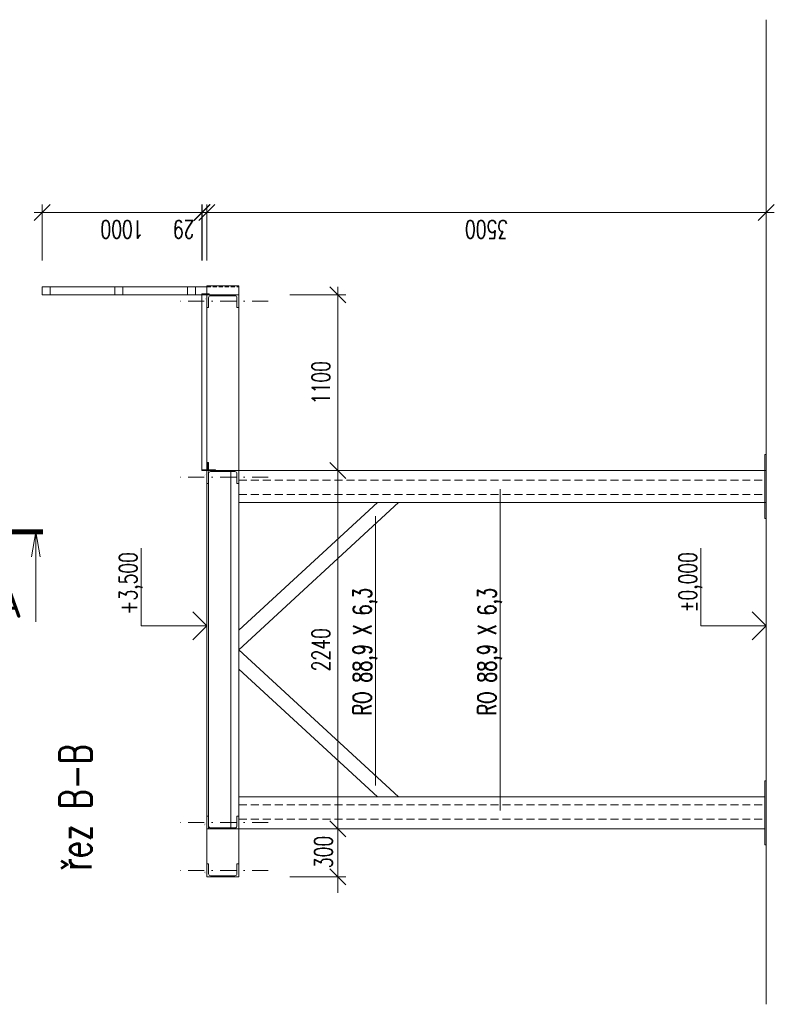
# Model space of a CAD drawing. Header units: millimetres. Extents: x 87184 to 252143, y -43579 to -2495.
# Tile 4 of 10: x 108640 to 113360, y -26712 to -20555. Entities that reach past the tile are written whole.
import ezdxf
from ezdxf.enums import TextEntityAlignment as Align

# ---------------------------------------------------------------- set-up
doc = ezdxf.new("R2010")
doc.units = ezdxf.units.MM
doc.header["$LTSCALE"] = 200
for name, pattern in [('DASHDOT', [1, 0.5, -0.25, 0, -0.25]), ('DASHED', [0.75, 0.5, -0.25]), ('ČÁRKOVANÁX2', [1.5, 1, -0.5])]:
    doc.linetypes.add(name, pattern=pattern)
doc.layers.get('Defpoints').update_dxf_attribs({"color": 140})
for name, color, linetype, lineweight in [('A99_N_kce-pohl', 1, 'Continuous', 5), ('A99_N_koty-100', 160, 'Continuous', 5), ('A99_N_txt-popis-50', 9, 'Continuous', 9)]:
    doc.layers.add(name, color=color, linetype=linetype, lineweight=lineweight)
doc.styles.add('A99_kota', font='isocpeur.ttf')
doc.styles.add('A99_popis', font='isocpeur.ttf')
doc.styles.add('AR-KOTY', font='simplex', dxfattribs={"width": 0.7})
doc.styles.add('Popis', font='arial.ttf')
doc.styles.add('RomanS', font='romans.shx')
doc.dimstyles.new('VZT_50', dxfattribs={"dimscale": 0, "dimtxt": 112.5, "dimasz": 100, "dimexe": 50, "dimexo": 50, "dimgap": 50, "dimtad": 1, "dimdec": 0, "dimtxsty": 'AR-KOTY', "dimblk": 'OBLIQUE', "dimcen": 90, "dimdle": 50, "dimadec": 1, "dimazin": 0, "dimtfac": 1, "dimtdec": 0, "dimtix": 1, "dimtmove": 2, "dimatfit": 3, "dimldrblk": 'OBLIQUE', "dimfxl": 0, "dimlwd": 5, "dimlwe": 5, "dimarcsym": 0})

# ---------------------------------------------------------------- blocks, each defined once
blk = doc.blocks.new('*U13')
at = {"color": 0, "linetype": 'ByBlock', "lineweight": -2}
blk.add_line((-3, 0), (7, 0), dxfattribs=at)
for points in [[(0, 0), (0, 8.2), (0, 8.2), (9.7, 8.2)], [(-1.75, 1.75), (0, 0), (1.75, 1.75)]]:
    blk.add_lwpolyline(points, dxfattribs=at)
at = {"color": 0, "linetype": 'ByBlock', "lineweight": -2, "style": 'A99_kota'}
for tag, p in [('VYSKA', (9.2, 10.95)), ('POPIS', (9.2, 7.7))]:
    blk.add_attdef(tag, text='', height=2, dxfattribs=at).set_placement(p, align=Align.TOP_RIGHT)
blk = doc.blocks.new('*U76')
at = {"color": 0, "linetype": 'ByBlock'}
for p, q in [((-11.27, 0), (-11.27, -11.25)), ((147.57, 0), (147.57, -11.25))]:
    blk.add_line(p, q, dxfattribs=at)
at = {"color": 0, "linetype": 'ByBlock', "const_width": 0.63}
for points in [[(-12.15, 0), (-7.65, 0)], [(-6.39, 0), (-5.76, 0)], [(-4.5, 0), (0, 0)], [(140.8, 0), (136.3, 0)], [(142.69, 0), (142.06, 0)], [(148.45, 0), (143.95, 0)]]:
    blk.add_lwpolyline(points, dxfattribs=at)
at = {"color": 0, "linetype": 'ByBlock'}
for points in [[(-11.82, -3.1), (-11.27, 0), (-10.72, -3.1)], [(148.12, -3.1), (147.57, 0), (147.02, -3.1)]]:
    blk.add_lwpolyline(points, dxfattribs=at)
at = {"color": 0, "linetype": 'ByBlock', "style": 'A99_popis'}
blk.add_attdef('OZNŘ_1K', (-9.63, -10.73), '', height=5, dxfattribs=at)
at = {"color": 0, "linetype": 'ByBlock', "style": 'A99_popis', "flags": 12}
blk.add_attdef('OZNŘ_2K', text='', height=5, dxfattribs=at).set_placement((145.93, -10.73), align=Align.RIGHT)
blk = doc.blocks.new('*U27')
at = {"color": 0, "linetype": 'Continuous', "lineweight": -2}
for p, q in [((0, -200), (0, 0)), ((80, 0), (0, 0)), ((80, -11), (80, 0)), ((6, -176), (6, -24)), ((80, -11), (19, -11)), ((80, -200), (0, -200)), ((80, -189), (19, -189)), ((80, -200), (80, -189))]:
    blk.add_line(p, q, dxfattribs=at)
for centre, start, end in [((19, -24), 90, 180), ((19, -176), 180, 270)]:
    blk.add_arc(centre, 13, start, end, dxfattribs=at)
at = {"layer": 'Defpoints', "color": 221, "style": 'Popis'}
blk.add_attdef('VELIKOST_PROFILU', text='', height=5, dxfattribs=at).set_placement((7.4, 6.3), align=Align.BOTTOM_LEFT)
blk = doc.blocks.new('_OBLIQUE')
at = {"color": 0, "linetype": 'ByBlock'}
blk.add_line((-0.5, -0.5), (0.5, 0.5), dxfattribs=at)
blk = doc.blocks.new('*D64')
at = {"layer": 'A99_N_koty-100', "color": 0, "lineweight": 5, "transparency": 16777216}
for p, q in [((110630, -25615), (110630, -25515)), ((110630, -25615), (110680, -25615)), ((110630, -25915), (110630, -25615)), ((110330, -25915), (110680, -25915)), ((110630, -25915), (110630, -26015))]:
    blk.add_line(p, q, dxfattribs=at)
at = {"layer": 'Defpoints', "color": 0, "transparency": 16777216}
for p in [(110630, -25615), (110630, -25615), (110010, -25915)]:
    blk.add_point(p, dxfattribs=at)
at = {"layer": 'A99_N_koty-100', "color": 0, "lineweight": 5, "transparency": 16777216, "xscale": 100, "yscale": 100, "zscale": 100}
for p, rotation in [((110630, -25615), 270), ((110630, -25915), 90)]:
    blk.add_blockref('_OBLIQUE', p, dxfattribs=dict(at, rotation=rotation))
at = {"layer": 'A99_N_koty-100', "color": 0, "transparency": 16777216, "insert": (110540, -25760), "char_height": 112.5, "attachment_point": 5, "rotation": 90, "style": 'AR-KOTY'}
blk.add_mtext('300', dxfattribs=at)
blk = doc.blocks.new('*D66')
at = {"layer": 'A99_N_koty-100', "color": 0, "lineweight": 5, "transparency": 16777216}
for p, q in [((110630, -22225), (110630, -23425)), ((110330, -22275), (110680, -22275)), ((110630, -23375), (110680, -23375))]:
    blk.add_line(p, q, dxfattribs=at)
at = {"layer": 'Defpoints', "color": 0, "transparency": 16777216}
for p in [(109708.6, -22275), (110630, -23375), (110630, -23375)]:
    blk.add_point(p, dxfattribs=at)
at = {"layer": 'A99_N_koty-100', "color": 0, "lineweight": 5, "transparency": 16777216, "xscale": 100, "yscale": 100, "zscale": 100}
for p, rotation in [((110630, -22275), 90), ((110630, -23375), 270)]:
    blk.add_blockref('_OBLIQUE', p, dxfattribs=dict(at, rotation=rotation))
at = {"layer": 'A99_N_koty-100', "color": 0, "transparency": 16777216, "insert": (110523.8, -22825), "char_height": 112.5, "attachment_point": 5, "rotation": 90, "style": 'AR-KOTY'}
blk.add_mtext('1100', dxfattribs=at)
blk = doc.blocks.new('*D65')
at = {"layer": 'A99_N_koty-100', "color": 0, "lineweight": 5, "transparency": 16777216}
for p, q in [((110630, -23325), (110630, -25665)), ((110630, -23375), (110680, -23375)), ((110630, -25615), (110680, -25615))]:
    blk.add_line(p, q, dxfattribs=at)
at = {"layer": 'Defpoints', "color": 0, "transparency": 16777216}
for p in [(110630, -23375), (110630, -25615), (110630, -25615)]:
    blk.add_point(p, dxfattribs=at)
at = {"layer": 'A99_N_koty-100', "color": 0, "lineweight": 5, "transparency": 16777216, "xscale": 100, "yscale": 100, "zscale": 100}
for p, rotation in [((110630, -23375), 90), ((110630, -25615), 270)]:
    blk.add_blockref('_OBLIQUE', p, dxfattribs=dict(at, rotation=rotation))
at = {"layer": 'A99_N_koty-100', "color": 0, "transparency": 16777216, "insert": (110523.8, -24495), "char_height": 112.5, "attachment_point": 5, "rotation": 90, "style": 'AR-KOTY'}
blk.add_mtext('2240', dxfattribs=at)
blk = doc.blocks.new('*D67')
at = {"layer": 'A99_N_koty-100', "color": 0, "lineweight": 5, "transparency": 16777216}
for p, q in [((109810, -22060), (109810, -21710)), ((113310, -22060), (113310, -21710)), ((109760, -21760), (113360, -21760))]:
    blk.add_line(p, q, dxfattribs=at)
at = {"layer": 'Defpoints', "color": 0, "transparency": 16777216}
for p in [(113310, -21760), (109810, -22275), (113310, -22275)]:
    blk.add_point(p, dxfattribs=at)
at = {"layer": 'A99_N_koty-100', "color": 0, "lineweight": 5, "transparency": 16777216, "xscale": 100, "yscale": 100, "zscale": 100, "rotation": 180}
blk.add_blockref('_OBLIQUE', (109810, -21760), dxfattribs=at)
at = {"layer": 'A99_N_koty-100', "color": 0, "lineweight": 5, "transparency": 16777216, "xscale": 100, "yscale": 100, "zscale": 100}
blk.add_blockref('_OBLIQUE', (113310, -21760), dxfattribs=at)
at = {"layer": 'A99_N_koty-100', "color": 0, "transparency": 16777216, "insert": (111560, -21866.2), "char_height": 112.5, "attachment_point": 5, "rotation": 180, "style": 'AR-KOTY'}
blk.add_mtext('3500', dxfattribs=at)
blk = doc.blocks.new('*D68')
at = {"layer": 'A99_N_koty-100', "color": 0, "lineweight": 5, "transparency": 16777216}
for p, q in [((108780, -22060), (108780, -21710)), ((109780, -22060), (109780, -21710)), ((109830, -21760), (108730, -21760))]:
    blk.add_line(p, q, dxfattribs=at)
at = {"layer": 'Defpoints', "color": 0, "transparency": 16777216}
for p in [(108780, -21760), (108780, -22275), (109780, -22275)]:
    blk.add_point(p, dxfattribs=at)
at = {"layer": 'A99_N_koty-100', "color": 0, "lineweight": 5, "transparency": 16777216, "xscale": 100, "yscale": 100, "zscale": 100, "rotation": 180}
blk.add_blockref('_OBLIQUE', (108780, -21760), dxfattribs=at)
at = {"layer": 'A99_N_koty-100', "color": 0, "lineweight": 5, "transparency": 16777216, "xscale": 100, "yscale": 100, "zscale": 100}
blk.add_blockref('_OBLIQUE', (109780, -21760), dxfattribs=at)
at = {"layer": 'A99_N_koty-100', "color": 0, "transparency": 16777216, "insert": (109280, -21866.2), "char_height": 112.5, "attachment_point": 5, "rotation": 180, "style": 'AR-KOTY'}
blk.add_mtext('1000', dxfattribs=at)
blk = doc.blocks.new('*D69')
at = {"layer": 'A99_N_koty-100', "color": 0, "lineweight": 5, "transparency": 16777216}
for p, q in [((109780.6, -22060), (109780.6, -21710)), ((109810, -22060), (109810, -21710)), ((109780.6, -21760), (109680.6, -21760)), ((109780.6, -21760), (109810, -21760)), ((109810, -21760), (109910, -21760))]:
    blk.add_line(p, q, dxfattribs=at)
at = {"layer": 'Defpoints', "color": 0, "transparency": 16777216}
for p in [(109810, -21760), (109780.6, -22225), (109810, -22225)]:
    blk.add_point(p, dxfattribs=at)
at = {"layer": 'A99_N_koty-100', "color": 0, "lineweight": 5, "transparency": 16777216, "xscale": 100, "yscale": 100, "zscale": 100}
blk.add_blockref('_OBLIQUE', (109780.6, -21760), dxfattribs=at)
at = {"layer": 'A99_N_koty-100', "color": 0, "lineweight": 5, "transparency": 16777216, "xscale": 100, "yscale": 100, "zscale": 100, "rotation": 180}
blk.add_blockref('_OBLIQUE', (109810, -21760), dxfattribs=at)
at = {"layer": 'A99_N_koty-100', "color": 0, "transparency": 16777216, "insert": (109665.6, -21866.2), "char_height": 112.5, "attachment_point": 5, "rotation": 180, "style": 'AR-KOTY'}
blk.add_mtext('29', dxfattribs=at)

msp = doc.modelspace()

# ---------------------------------------------------------------- linework, layer by layer
at = {"lineweight": 9}
for points in [[(108780, -22275), (108830, -22275), (108830, -22225), (108780, -22225)], [(109235, -22275), (109285, -22275), (109285, -22225), (109235, -22225)], [(109690, -22275), (109740, -22275), (109740, -22225), (109690, -22225)], [(109825, -22270), (109780, -22270), (109780, -22275), (109810, -22275), (109810, -22275), (109825, -22275)], [(109815, -23375), (109780, -23375), (109780, -23370), (109810, -23370), (109810, -23325), (109815, -23325)], [(109815, -23375), (109865, -23375), (109865, -23370), (109820, -23370), (109820, -23325), (109815, -23325)]]:
    msp.add_lwpolyline(points, close=True, dxfattribs=at)
at = {"layer": 'A99_N_kce-pohl'}
for points in [[(113310, -26712.5), (113310, -20555)], [(109810, -22275), (108830, -22275), (108830, -22225), (109810, -22225)], [(109810, -22275), (109810, -22220), (110010, -22220), (110010, -22275)], [(109810, -25915), (109810, -22275)], [(110010, -25915), (110010, -22275)], [(109820, -25615), (109820, -23381)], [(109960, -25615), (109960, -23381)], [(110010, -23375), (113310, -23375)], [(110010, -23575), (113310, -23575)], [(110010, -25415), (113300, -25415)], [(110010, -25615), (113300, -25615)]]:
    msp.add_lwpolyline(points, dxfattribs=at)
at = {"layer": 'A99_N_kce-pohl', "linetype": 'DASHED', "ltscale": 0.25}
msp.add_lwpolyline([(109810, -22225), (110010, -22225)], dxfattribs=at)
at = {"layer": 'A99_N_kce-pohl'}
for points in [[(109810, -23370), (109780, -23370), (109780, -22275), (109810, -22275)], [(113310, -23675), (113300, -23675), (113300, -23275), (113310, -23275)], [(113310, -25715), (113300, -25715), (113300, -25315), (113310, -25315)]]:
    msp.add_lwpolyline(points, close=True, dxfattribs=at)
at = {"layer": 'A99_N_kce-pohl', "linetype": 'ČÁRKOVANÁX2', "lineweight": 5, "ltscale": 0.25}
for points in [[(110010, -23435), (113300, -23435)], [(110010, -23525), (113300, -23525)], [(110010, -25465), (113300, -25465)], [(110010, -25555), (113300, -25555)]]:
    msp.add_lwpolyline(points, dxfattribs=at)
at = {"layer": 'A99_N_kce-pohl', "lineweight": 13, "ltscale": 0.05}
for points in [[(111010, -23575), (111010, -23575), (110010, -24495)], [(110877.1, -23575), (110010, -24372.7)], [(111010, -25415), (111010, -25415), (110010, -24495)], [(110877.1, -25415), (110010, -24617.3)]]:
    msp.add_lwpolyline(points, dxfattribs=at)
at = {"layer": 'A99_N_koty-100', "linetype": 'DASHDOT'}
for points in [[(110195, -22315), (109610, -22315)], [(110195, -23415), (109610, -23415)], [(110195, -25575), (109610, -25575)], [(110195, -25875), (109610, -25875)]]:
    msp.add_lwpolyline(points, dxfattribs=at)
at = {"layer": 'A99_N_koty-100', "color": 1, "lineweight": 5, "ltscale": 0.05}
for points in [[(111645, -25500), (111645, -25500), (111645, -23490)], [(110865, -25345), (110865, -25345), (110865, -23660)]]:
    msp.add_lwpolyline(points, dxfattribs=at)

# ---------------------------------------------------------------- block references
at = {"lineweight": 9}
ref = msp.add_blockref('*U27', (109810, -22275), dxfattribs=dict(at, xscale=-1, rotation=90))
ref.add_attrib('VELIKOST_PROFILU', '200', dxfattribs={"layer": 'Defpoints', "color": 221, "height": 5, "rotation": 90, "style": 'Popis'}).set_placement((109803.7, -22306.7), align=Align.BOTTOM_LEFT)
ref = msp.add_blockref('*U27', (109810, -23375), dxfattribs=dict(at, xscale=-1, rotation=90))
ref.add_attrib('VELIKOST_PROFILU', '200', dxfattribs={"layer": 'Defpoints', "color": 221, "height": 5, "rotation": 90, "style": 'Popis'}).set_placement((109803.7, -23406.7), align=Align.BOTTOM_LEFT)
ref = msp.add_blockref('*U27', (109810, -25615), dxfattribs=dict(at, rotation=90))
ref.add_attrib('VELIKOST_PROFILU', '200', dxfattribs={"layer": 'Defpoints', "color": 221, "height": 5, "rotation": 90, "style": 'Popis'}).set_placement((109803.7, -25594.8), align=Align.BOTTOM_LEFT)
ref = msp.add_blockref('*U27', (109810, -25915), dxfattribs=dict(at, rotation=90))
ref.add_attrib('VELIKOST_PROFILU', '200', dxfattribs={"layer": 'Defpoints', "color": 221, "height": 5, "rotation": 90, "style": 'Popis'}).set_placement((109803.7, -25894.8), align=Align.BOTTOM_LEFT)
at = {"layer": 'A99_N_koty-100'}
ref = msp.add_blockref('*U13', (109810, -24345), dxfattribs=dict(at, xscale=50, yscale=50, zscale=50, rotation=89.99999999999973))
ref.add_attrib('VYSKA', '+3,500', dxfattribs={"layer": '0', "color": 0, "linetype": 'ByBlock', "lineweight": -2, "height": 112, "rotation": 90, "style": 'AR-KOTY', "width": 0.7}).set_placement((109262.5, -23885), align=Align.TOP_RIGHT)
ref = msp.add_blockref('*U13', (113310, -24345), dxfattribs=dict(at, xscale=50, yscale=50, zscale=50, rotation=89.99999999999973))
ref.add_attrib('VYSKA', '±0,000', dxfattribs={"layer": '0', "color": 0, "linetype": 'ByBlock', "lineweight": -2, "height": 112, "rotation": 90, "style": 'AR-KOTY', "width": 0.7}).set_placement((112762.5, -23885), align=Align.TOP_RIGHT)
at = {"layer": 'A99_N_txt-popis-50'}
ref = msp.add_blockref('*U76', (101362.5, -23758.7), dxfattribs=dict(at, xscale=50, yscale=50, zscale=50))
ref.add_attrib('OZNŘ_1K', 'A', (100880.9, -24295.2), dxfattribs={"layer": '0', "color": 0, "linetype": 'ByBlock', "height": 200, "style": 'A99_popis'})
ref.add_attrib('OZNŘ_2K', 'A', dxfattribs={"layer": '0', "color": 0, "linetype": 'ByBlock', "height": 200, "style": 'A99_popis', "flags": 12}).set_placement((108659.1, -24295.1), align=Align.RIGHT)

# ---------------------------------------------------------------- texts
at = {"layer": 'A99_N_koty-100', "lineweight": 20, "style": 'RomanS', "width": 0.7}
msp.add_text('řez B-B', height=200, rotation=90, dxfattribs=at).set_placement((109090, -25481.7), align=Align.CENTER)
at = {"layer": 'A99_N_koty-100', "color": 1, "char_height": 115, "width": 955.093, "attachment_point": 1, "rotation": 90, "style": 'AR-KOTY'}
for insert in [(110725, -24905), (111505, -24905)]:
    msp.add_mtext('RO 88,9 X 6,3', dxfattribs=dict(at, insert=insert))

# ---------------------------------------------------------------- dimensions: what is measured, and where the dimension line sits
at = {"layer": 'A99_N_koty-100'}
for base, p1, p2, angle, picture, middle in [((108780, -21760), (109780, -22275), (108780, -22275), 180, '*D68', (109280, -21866.2)), ((113310, -21760), (109810, -22275), (113310, -22275), 180, '*D67', (111560, -21866.2)), ((110630, -23375), (109708.6, -22275), (110630, -23375), 90, '*D66', (110523.8, -22825)), ((110630, -25615), (110630, -23375), (110630, -25615), 90, '*D65', (110523.8, -24495))]:
    dim = msp.add_linear_dim(base=base, p1=p1, p2=p2, angle=angle, dimstyle='VZT_50', override={"dimscale": 1}, dxfattribs=at)
    dim.commit()
    dim.dimension.update_dxf_attribs({"geometry": picture, "text_midpoint": middle})
for base, p1, p2, angle, picture, middle in [((109810, -21760), (109780.6, -22225), (109810, -22225), 180, '*D69', (109665.6, -21866.2)), ((110630, -25615), (110010, -25915), (110630, -25615), 90, '*D64', (110540, -25760))]:
    dim = msp.add_linear_dim(base=base, p1=p1, p2=p2, angle=angle, dimstyle='VZT_50', override={"dimscale": 1}, dxfattribs=at)
    dim.commit()
    dim.dimension.update_dxf_attribs({"geometry": picture, "text_midpoint": middle, "dimtype": 160})

doc.saveas('drawing.dxf')
